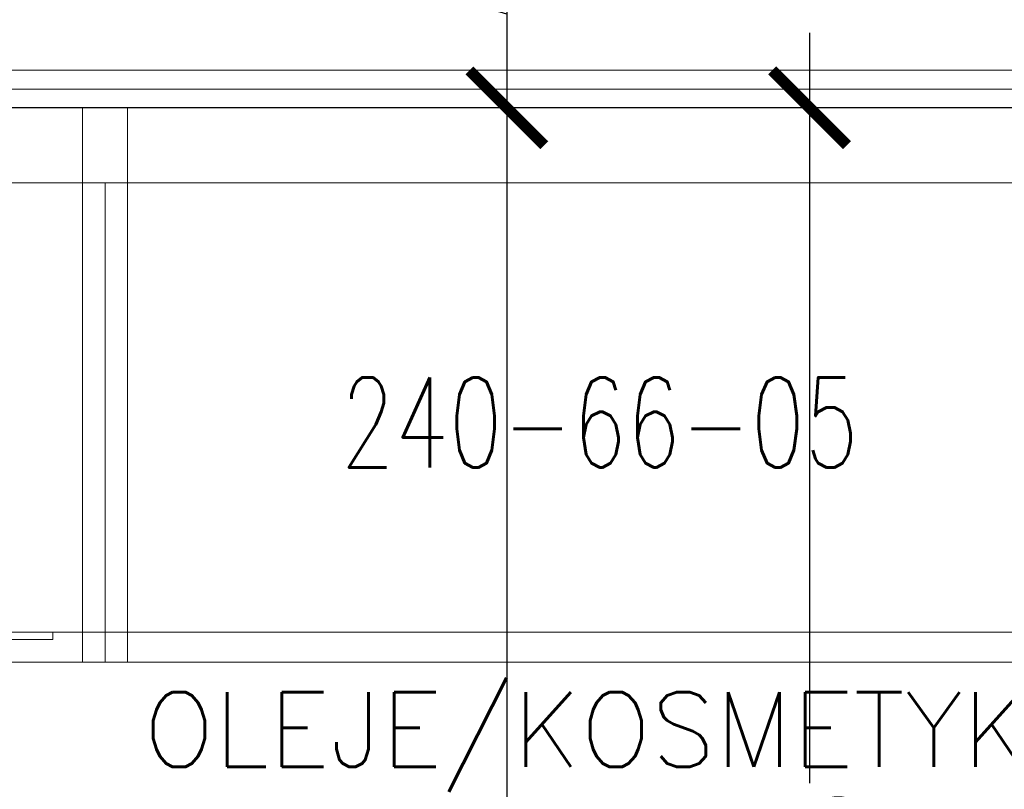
# Model space of a CAD drawing. Header units: millimetres. Extents: x -2074 to 12588, y -3630 to 101167.
# Tile 143 of 256: x 3047 to 3113, y 1299 to 1351. Entities that reach past the tile are written whole.
import ezdxf
from ezdxf.enums import TextEntityAlignment as Align

# ---------------------------------------------------------------- set-up
doc = ezdxf.new("R2010")
doc.units = ezdxf.units.MM
for name, color, linetype, lineweight in [('SelinAr_BUD_wymiary', 7, 'Continuous', 18), ('SelinAr_BUD_ściany', 7, 'Continuous', 25), ('SelinAr_BUD_ściany struktura', 8, 'Continuous', 9), ('SelinAr_WYP_meble', 8, 'Continuous', 18)]:
    doc.layers.add(name, color=color, linetype=linetype, lineweight=lineweight)
doc.styles.add('JACEK_07', font='SIMPLEX.SHX', dxfattribs={"width": 0.7})
doc.styles.add('RomanS', font='romans.shx')
doc.styles.add('style1', font='romans.shx', dxfattribs={"width": 0.6})
doc.dimstyles.new('ISO-25 Ania', dxfattribs={"dimtxt": 10, "dimasz": 5, "dimexe": 5, "dimexo": 0.625, "dimtad": 0, "dimrnd": 0.01, "dimtxsty": 'style1', "dimblk": 'ARCHTICK', "dimcen": 5, "dimdle": 5, "dimadec": 0, "dimazin": 0, "dimtfac": 1, "dimtmove": 0, "dimatfit": 3, "dimldrblk": 'ARCHTICK', "dimfxl": 0, "dimarcsym": 0})

# ---------------------------------------------------------------- blocks, each defined once
blk = doc.blocks.new('_ArchTick')
at = {"color": 0, "linetype": 'ByBlock', "const_width": 0.15}
blk.add_lwpolyline([(-0.5, -0.5), (0.5, 0.5)], dxfattribs=at)
blk = doc.blocks.new('*D454')
at = {"layer": 'Defpoints', "color": 0}
for p in [(2979.357, 1344.741), (3163.357, 1238.741), (3163.357, 1229.741)]:
    blk.add_point(p, dxfattribs=at)
at = {"layer": 'SelinAr_BUD_wymiary', "color": 0, "lineweight": -2}
for p, q in [((2979.357, 1234.741), (2979.357, 1224.741)), ((3163.357, 1234.741), (3163.357, 1224.741)), ((2974.357, 1229.741), (3048.803, 1229.741)), ((3168.357, 1229.741), (3064.91, 1229.741))]:
    blk.add_line(p, q, dxfattribs=at)
at = {"layer": 'SelinAr_BUD_wymiary', "color": 0, "lineweight": -2, "xscale": 5, "yscale": 5, "zscale": 5, "rotation": 180}
blk.add_blockref('_ArchTick', (2979.357, 1229.741), dxfattribs=at)
at = {"layer": 'SelinAr_BUD_wymiary', "color": 0, "lineweight": -2, "xscale": 5, "yscale": 5, "zscale": 5}
blk.add_blockref('_ArchTick', (3163.357, 1229.741), dxfattribs=at)
at = {"layer": 'SelinAr_BUD_wymiary', "color": 0, "insert": (3056.857, 1229.741), "char_height": 10, "attachment_point": 5, "style": 'style1'}
blk.add_mtext('184', dxfattribs=at)
blk = doc.blocks.new('240-66-06')
for points in [[(64.5, 5), (64.5, -32), (67.5, -32), (67.5, 5), (64.5, 5)], [(64.5, 5), (67.5, 5), (67.5, 0), (64.5, 0)], [(66, 0), (0, 0), (0, -30), (66, -30)], [(56, -30.5), (62.5, -30.5), (62.5, -30), (56, -30)]]:
    blk.add_lwpolyline(points, close=True)
blk.add_lwpolyline([(0, 0), (66, 0), (66, -32), (0, -32), (0, 0)])
blk.add_lwpolyline([(0, 0), (66, 0), (66, -32), (0, -32), (0, 0)])
at = {"style": 'RomanS'}
blk.add_attdef('KATEGORIA', text='', height=5, dxfattribs=at).set_placement((33, -34), align=Align.TOP_CENTER)
blk = doc.blocks.new('*U132')
blk.add_blockref('240-66-06', (0, -5))
blk = doc.blocks.new('240-66-05')
blk.add_lwpolyline([(0, 0), (66, 0), (66, -32), (0, -32), (0, 0)])
blk.add_lwpolyline([(0, 0), (66, 0), (66, -32), (0, -32), (0, 0)])
blk.add_lwpolyline([(66, 0), (0, 0), (0, -30), (66, -30)], close=True)
at = {"color": 7, "insert": (33, -16), "char_height": 6, "width": 66, "attachment_point": 5, "style": 'JACEK_07'}
blk.add_mtext('240-66-05', dxfattribs=at)
at = {"style": 'RomanS'}
blk.add_attdef('KATEGORIA', text='', height=5, dxfattribs=at).set_placement((33, -34), align=Align.TOP_CENTER)
blk = doc.blocks.new('*U133')
blk.add_lwpolyline([(-1.5, 0), (-1.5, -37), (1.5, -37), (1.5, 0), (-1.5, 0), (-1.5, -5), (1.5, -5)])
ref = blk.add_blockref('240-66-05', (0, -5))
ref.add_attrib('KATEGORIA', 'OLEJE/KOSMETYKI', dxfattribs={"color": 7, "height": 5, "style": 'RomanS'}).set_placement((33, -39), align=Align.TOP_CENTER)
blk = doc.blocks.new('*D792')
at = {"layer": 'Defpoints', "color": 0}
for p in [(3052.157, 1357.241), (3079.657, 1344.741), (3197.357, 1344.741)]:
    blk.add_point(p, dxfattribs=at)
at = {"layer": 'SelinAr_BUD_wymiary', "color": 0, "lineweight": -2}
for p, q in [((3079.657, 1362.241), (3079.657, 1339.741)), ((3055.862, 1358.13), (3055.862, 1359.38)), ((3079.657, 1350.991), (3055.862, 1358.13)), ((3069.657, 1357.241), (3084.657, 1357.241)), ((3089.657, 1344.741), (3074.657, 1344.741))]:
    blk.add_line(p, q, dxfattribs=at)
at = {"layer": 'SelinAr_BUD_wymiary', "color": 0, "lineweight": -2, "xscale": 5, "yscale": 5, "zscale": 5}
for p, rotation in [((3079.657, 1357.241), 90), ((3079.657, 1344.741), 270)]:
    blk.add_blockref('_ArchTick', p, dxfattribs=dict(at, rotation=rotation))
at = {"layer": 'SelinAr_BUD_wymiary', "color": 0, "insert": (3055.862, 1368.719), "char_height": 10, "attachment_point": 5, "rotation": 90, "style": 'style1'}
blk.add_mtext('12,5', dxfattribs=at)
blk = doc.blocks.new('*D793')
at = {"layer": 'Defpoints', "color": 0}
for p in [(3197.357, 1344.741), (3079.657, 886.741), (3192.354, 886.741)]:
    blk.add_point(p, dxfattribs=at)
at = {"layer": 'SelinAr_BUD_wymiary', "color": 0, "lineweight": -2}
for p, q in [((3079.657, 1349.741), (3079.657, 1124.08)), ((3089.657, 1344.741), (3074.657, 1344.741)), ((3079.657, 881.741), (3079.657, 1107.402)), ((3089.657, 886.741), (3074.657, 886.741))]:
    blk.add_line(p, q, dxfattribs=at)
at = {"layer": 'SelinAr_BUD_wymiary', "color": 0, "lineweight": -2, "xscale": 5, "yscale": 5, "zscale": 5}
for p, rotation in [((3079.657, 1344.741), 90), ((3079.657, 886.741), 270)]:
    blk.add_blockref('_ArchTick', p, dxfattribs=dict(at, rotation=rotation))
at = {"layer": 'SelinAr_BUD_wymiary', "color": 0, "insert": (3079.657, 1115.741), "char_height": 10, "attachment_point": 5, "rotation": 90, "style": 'style1'}
blk.add_mtext('458', dxfattribs=at)
blk = doc.blocks.new('*D839')
at = {"layer": 'Defpoints', "color": 0}
for p in [(3189.357, 1344.741), (3099.857, 1238.741), (3188.357, 1238.741)]:
    blk.add_point(p, dxfattribs=at)
at = {"layer": 'SelinAr_BUD_wymiary', "color": 0, "lineweight": -2}
for p, q in [((3099.857, 1349.741), (3099.857, 1299.652)), ((3109.857, 1344.741), (3094.857, 1344.741)), ((3099.857, 1233.741), (3099.857, 1283.83)), ((3109.857, 1238.741), (3094.857, 1238.741))]:
    blk.add_line(p, q, dxfattribs=at)
at = {"layer": 'SelinAr_BUD_wymiary', "color": 0, "lineweight": -2, "xscale": 5, "yscale": 5, "zscale": 5}
for p, rotation in [((3099.857, 1344.741), 90), ((3099.857, 1238.741), 270)]:
    blk.add_blockref('_ArchTick', p, dxfattribs=dict(at, rotation=rotation))
at = {"layer": 'SelinAr_BUD_wymiary', "color": 0, "insert": (3099.857, 1291.741), "char_height": 10, "attachment_point": 5, "rotation": 90, "style": 'style1'}
blk.add_mtext('106', dxfattribs=at)

msp = doc.modelspace()

# ---------------------------------------------------------------- linework, layer by layer
at = {"layer": 'SelinAr_BUD_ściany'}
msp.add_lwpolyline([(3197.357, 1344.741), (2979.357, 1344.741), (2979.357, 1357.241), (3042.157, 1357.241), (3042.157, 1402.241), (3052.157, 1402.241), (3052.157, 1357.241), (3157.157, 1357.241), (3157.157, 1620.241)], dxfattribs=at)
at = {"layer": 'SelinAr_BUD_ściany struktura'}
for points in [[(3185.357, 1347.241), (2979.357, 1347.241)], [(3185.357, 1345.991), (2979.357, 1345.991)]]:
    msp.add_lwpolyline(points, dxfattribs=at)

# ---------------------------------------------------------------- block references
at = {"layer": 'SelinAr_WYP_meble'}
for name, p in [('*U132', (2986.857, 1344.741)), ('*U133', (3052.857, 1344.741))]:
    msp.add_blockref(name, p, dxfattribs=at)

# ---------------------------------------------------------------- dimensions: what is measured, and where the dimension line sits
at = {"layer": 'SelinAr_BUD_wymiary'}
for base, p1, p2, override, picture, middle in [((3079.657, 1344.741), (3052.157, 1357.241), (3197.357, 1344.741), {"dimtmove": 1, "dimfxl": 10, "dimarcsym": 2}, '*D792', (3055.862, 1360.005)), ((3079.657, 886.741), (3197.357, 1344.741), (3192.354, 886.741), {"dimtmove": 1, "dimfxl": 10, "dimarcsym": 2}, '*D793', (3079.657, 1115.741)), ((3099.857, 1238.741), (3189.357, 1344.741), (3188.357, 1238.741), {"dimfxl": 10, "dimarcsym": 2}, '*D839', (3099.857, 1291.741))]:
    dim = msp.add_linear_dim(base=base, p1=p1, p2=p2, angle=90, dimstyle='ISO-25 Ania', override=override, dxfattribs=at)
    dim.commit()
    dim.dimension.update_dxf_attribs({"geometry": picture, "text_midpoint": middle})
dim = msp.add_linear_dim(base=(3163.357, 1229.741), p1=(2979.357, 1344.741), p2=(3163.357, 1238.741), dimstyle='ISO-25 Ania', override={"dimarcsym": 2}, dxfattribs=at)
dim.commit()
dim.dimension.update_dxf_attribs({"geometry": '*D454', "text_midpoint": (3056.857, 1229.741), "dimtype": 160})

doc.saveas('drawing.dxf')
